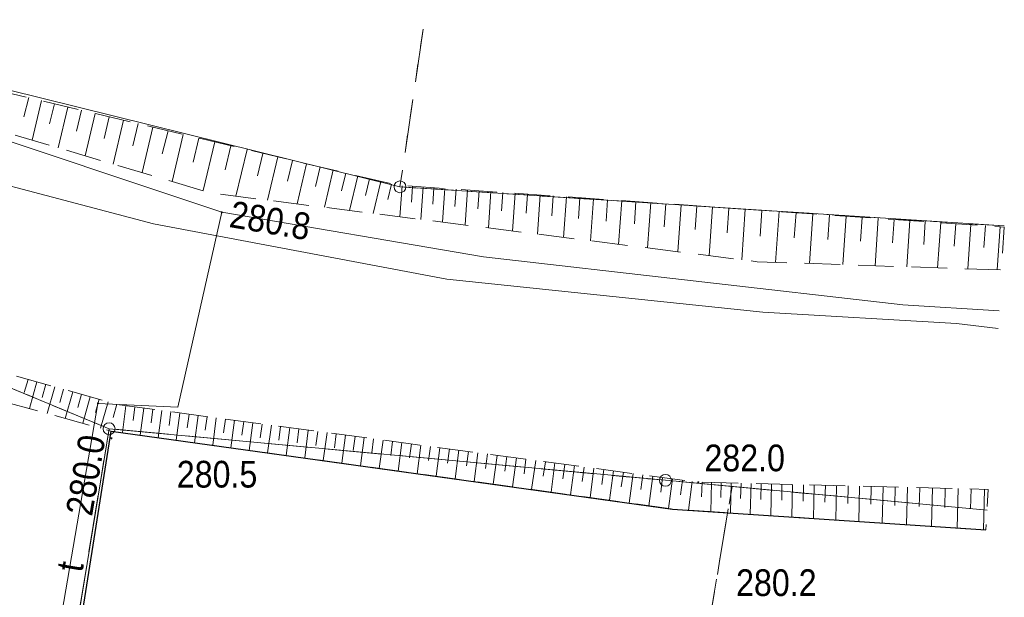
# Model space of a CAD drawing. Header units: metres. Extents: x 8377125 to 8377741, y 5529327 to 5529631.
# Tile 12 of 150: x 8377449 to 8377490, y 5529377 to 5529401. Entities that reach past the tile are written whole.
import ezdxf
from ezdxf.enums import TextEntityAlignment as Align

# ---------------------------------------------------------------- set-up
doc = ezdxf.new("R2010")
doc.units = ezdxf.units.M
doc.header["$MEASUREMENT"] = 0
for name, pattern in [('1.5_0.75', [2.25, 1.5, -0.75]), ('219-1000', [0]), ('egkk-1000', [3, 2.25, -0.75]), ('egug-1000', [1.5, 0.75, -0.75])]:
    doc.linetypes.add(name, pattern=pattern)
doc.layers.get('0').update_dxf_attribs({"color": 2})
doc.layers.add('000 Inne (niezydentyfikowane)', color=7, linetype='Continuous')
doc.layers.add('ogrodzenie trwałe', color=7, linetype='Continuous')
for name, color, linetype, lineweight in [('202-punkt graniczny', 7, 'Continuous', 0), ('217-kontur klasyfikacyjny', 7, 'Continuous', 0), ('218-kontur użytku gruntowego', 7, 'Continuous', 0), ('219-działka ewidencyjna', 7, 'Continuous', 0), ('pikieta naturalna', 7, 'Continuous', 0), ('pikieta naturalna-Atr2', 7, 'Continuous', 0), ('przewód telekomunikacyjny podziemny', 7, 'Continuous', 0), ('przewód telekomunikacyjny podziemny-Atr1', 7, 'Continuous', 0), ('przewód wodociągowy', 7, 'Continuous', 0), ('rzędna', 7, 'Continuous', 0), ('rzędna-Atr2', 7, 'Continuous', 0), ('skarpa nieumocniona', 7, 'Continuous', 0)]:
    doc.layers.add(name, color=color, linetype=linetype, lineweight=lineweight)
doc.styles.get("Standard").update_dxf_attribs({"font": 'Working1250.shx', "width": 0.75})
doc.linetypes.add('902-1000', pattern='A,5,0,[1,ksztalty.shx,S=1,R=0,X=0,Y=0],5', length=10)

# ---------------------------------------------------------------- blocks, each defined once
blk = doc.blocks.new('PW01')
at = {"linetype": 'Continuous', "lineweight": 13}
h = blk.add_hatch(color=0, dxfattribs=at)
edge = h.paths.add_edge_path()
edge.add_arc((0, 0), 0.045, 0, 360)
blk = doc.blocks.new('202')
at = {"color": 0, "linetype": 'Continuous', "lineweight": 0}
blk.add_circle((0, 0), 0.25, dxfattribs=at)

msp = doc.modelspace()

# ---------------------------------------------------------------- linework, layer by layer
at = {"layer": '000 Inne (niezydentyfikowane)', "color": 7, "linetype": 'Continuous', "lineweight": 13}
for p, q in [((8377449.43, 5529398), (8377449.23, 5529397.18)), ((8377449.97, 5529397.87), (8377449.57, 5529396.21)), ((8377450.52, 5529397.74), (8377450.31, 5529396.89)), ((8377451.08, 5529397.6), (8377450.67, 5529395.88)), ((8377451.65, 5529397.47), (8377451.44, 5529396.59)), ((8377452.23, 5529397.33), (8377451.8, 5529395.55)), ((8377452.82, 5529397.19), (8377452.6, 5529396.28)), ((8377453.42, 5529397.05), (8377452.98, 5529395.2)), ((8377454.03, 5529396.9), (8377453.81, 5529395.96)), ((8377454.65, 5529396.75), (8377454.2, 5529394.84)), ((8377455.29, 5529396.6), (8377455.05, 5529395.63)), ((8377455.93, 5529396.45), (8377455.46, 5529394.47)), ((8377456.59, 5529396.29), (8377456.35, 5529395.28)), ((8377457.26, 5529396.13), (8377456.77, 5529394.08)), ((8377457.94, 5529395.97), (8377457.7, 5529394.95)), ((8377458.62, 5529395.81), (8377458.15, 5529393.85)), ((8377459.28, 5529395.65), (8377459.05, 5529394.71)), ((8377459.91, 5529395.5), (8377459.48, 5529393.68)), ((8377460.53, 5529395.35), (8377460.32, 5529394.48)), ((8377461.12, 5529395.21), (8377460.72, 5529393.52)), ((8377461.69, 5529395.08), (8377461.5, 5529394.26)), ((8377462.24, 5529394.95), (8377461.87, 5529393.38)), ((8377462.77, 5529394.82), (8377462.59, 5529394.07)), ((8377463.28, 5529394.7), (8377462.93, 5529393.25)), ((8377463.77, 5529394.58), (8377463.6, 5529393.88)), ((8377464.24, 5529394.47), (8377463.92, 5529393.12)), ((8377464.7, 5529394.36), (8377464.54, 5529393.71)), ((8377465.14, 5529394.29), (8377465.05, 5529392.98)), ((8377465.58, 5529394.26), (8377465.54, 5529393.59)), ((8377466.03, 5529394.23), (8377465.93, 5529392.87)), ((8377466.48, 5529394.2), (8377466.43, 5529393.51)), ((8377466.94, 5529394.17), (8377466.84, 5529392.75)), ((8377467.41, 5529394.14), (8377467.36, 5529393.42)), ((8377467.89, 5529394.11), (8377467.79, 5529392.64)), ((8377468.38, 5529394.07), (8377468.33, 5529393.32)), ((8377468.87, 5529394.04), (8377468.77, 5529392.51)), ((8377469.38, 5529394), (8377469.32, 5529393.23)), ((8377469.89, 5529393.97), (8377469.78, 5529392.38)), ((8377470.42, 5529393.93), (8377470.36, 5529393.13)), ((8377470.95, 5529393.9), (8377470.84, 5529392.25)), ((8377471.5, 5529393.86), (8377471.44, 5529393.02)), ((8377472.05, 5529393.82), (8377471.93, 5529392.11)), ((8377472.62, 5529393.78), (8377472.56, 5529392.91)), ((8377473.19, 5529393.74), (8377473.07, 5529391.97)), ((8377473.78, 5529393.7), (8377473.72, 5529392.8)), ((8377474.38, 5529393.66), (8377474.25, 5529391.82)), ((8377474.98, 5529393.62), (8377474.92, 5529392.68)), ((8377475.6, 5529393.58), (8377475.47, 5529391.67)), ((8377476.24, 5529393.53), (8377476.17, 5529392.56)), ((8377476.88, 5529393.49), (8377476.74, 5529391.51)), ((8377477.54, 5529393.44), (8377477.47, 5529392.44)), ((8377478.2, 5529393.4), (8377478.06, 5529391.34)), ((8377478.88, 5529393.35), (8377478.81, 5529392.3)), ((8377479.58, 5529393.3), (8377479.43, 5529391.17)), ((8377480.28, 5529393.25), (8377480.21, 5529392.17)), ((8377481, 5529393.21), (8377480.85, 5529391.06)), ((8377481.72, 5529393.16), (8377481.64, 5529392.1)), ((8377482.42, 5529393.11), (8377482.28, 5529391.02)), ((8377483.12, 5529393.06), (8377483.05, 5529392.03)), ((8377483.82, 5529393.01), (8377483.68, 5529390.97)), ((8377484.5, 5529392.96), (8377484.43, 5529391.96)), ((8377485.17, 5529392.92), (8377485.04, 5529390.92)), ((8377485.84, 5529392.87), (8377485.77, 5529391.89)), ((8377486.5, 5529392.83), (8377486.37, 5529390.88)), ((8377487.15, 5529392.78), (8377487.09, 5529391.82)), ((8377487.8, 5529392.74), (8377487.67, 5529390.83)), ((8377488.44, 5529392.69), (8377488.37, 5529391.75)), ((8377489.07, 5529392.65), (8377488.94, 5529390.79)), ((8377489.69, 5529392.61), (8377489.62, 5529391.69)), ((8377490.3, 5529392.57), (8377490.18, 5529390.75)), ((8377449.4, 5529386.14), (8377449.24, 5529385.58)), ((8377449.77, 5529386.04), (8377449.46, 5529384.91)), ((8377450.15, 5529385.93), (8377449.99, 5529385.37)), ((8377450.53, 5529385.83), (8377450.21, 5529384.7)), ((8377450.9, 5529385.72), (8377450.74, 5529385.16)), ((8377451.28, 5529385.61), (8377450.96, 5529384.49)), ((8377451.65, 5529385.51), (8377451.49, 5529384.95)), ((8377452.02, 5529385.4), (8377451.71, 5529384.29)), ((8377452.4, 5529385.3), (8377452.24, 5529384.74)), ((8377452.77, 5529385.19), (8377452.45, 5529384.08)), ((8377453.14, 5529385.09), (8377452.98, 5529384.54)), ((8377453.52, 5529385.03), (8377453.37, 5529383.9)), ((8377453.9, 5529384.98), (8377453.82, 5529384.41)), ((8377454.27, 5529384.93), (8377454.12, 5529383.79)), ((8377454.65, 5529384.88), (8377454.58, 5529384.31)), ((8377455.03, 5529384.83), (8377454.88, 5529383.68)), ((8377455.41, 5529384.78), (8377455.34, 5529384.2)), ((8377455.79, 5529384.72), (8377455.64, 5529383.58)), ((8377456.18, 5529384.67), (8377456.1, 5529384.1)), ((8377456.56, 5529384.62), (8377456.4, 5529383.47)), ((8377456.94, 5529384.57), (8377456.86, 5529384)), ((8377457.32, 5529384.52), (8377457.17, 5529383.37)), ((8377457.71, 5529384.47), (8377457.63, 5529383.89)), ((8377458.09, 5529384.42), (8377457.94, 5529383.26)), ((8377458.48, 5529384.37), (8377458.4, 5529383.79)), ((8377458.86, 5529384.31), (8377458.71, 5529383.15)), ((8377459.25, 5529384.26), (8377459.17, 5529383.68)), ((8377459.64, 5529384.21), (8377459.48, 5529383.05)), ((8377460.03, 5529384.16), (8377459.95, 5529383.58)), ((8377460.42, 5529384.11), (8377460.26, 5529382.94)), ((8377460.8, 5529384.05), (8377460.73, 5529383.47)), ((8377461.19, 5529384), (8377461.04, 5529382.83)), ((8377461.59, 5529383.95), (8377461.51, 5529383.36)), ((8377461.98, 5529383.9), (8377461.82, 5529382.72)), ((8377462.37, 5529383.85), (8377462.29, 5529383.26)), ((8377462.76, 5529383.79), (8377462.6, 5529382.61)), ((8377463.16, 5529383.74), (8377463.08, 5529383.15)), ((8377463.55, 5529383.69), (8377463.39, 5529382.5)), ((8377463.94, 5529383.64), (8377463.86, 5529383.04)), ((8377464.34, 5529383.58), (8377464.18, 5529382.39)), ((8377464.74, 5529383.53), (8377464.66, 5529382.93)), ((8377465.13, 5529383.48), (8377464.97, 5529382.28)), ((8377465.53, 5529383.42), (8377465.45, 5529382.83)), ((8377465.93, 5529383.37), (8377465.77, 5529382.17)), ((8377466.33, 5529383.32), (8377466.25, 5529382.72)), ((8377466.73, 5529383.26), (8377466.57, 5529382.06)), ((8377467.13, 5529383.21), (8377467.05, 5529382.61)), ((8377467.53, 5529383.16), (8377467.37, 5529381.95)), ((8377467.93, 5529383.1), (8377467.85, 5529382.5)), ((8377468.33, 5529383.05), (8377468.17, 5529381.84)), ((8377468.73, 5529383), (8377468.65, 5529382.39)), ((8377469.14, 5529382.94), (8377468.97, 5529381.73)), ((8377469.54, 5529382.89), (8377469.46, 5529382.28)), ((8377469.95, 5529382.83), (8377469.78, 5529381.62)), ((8377470.35, 5529382.78), (8377470.27, 5529382.17)), ((8377470.76, 5529382.72), (8377470.59, 5529381.5)), ((8377471.17, 5529382.67), (8377471.08, 5529382.06)), ((8377471.57, 5529382.62), (8377471.41, 5529381.39)), ((8377471.98, 5529382.56), (8377471.9, 5529381.95)), ((8377472.39, 5529382.51), (8377472.23, 5529381.28)), ((8377472.8, 5529382.45), (8377472.72, 5529381.84)), ((8377473.21, 5529382.4), (8377473.05, 5529381.16)), ((8377473.62, 5529382.34), (8377473.54, 5529381.72)), ((8377474.03, 5529382.29), (8377473.87, 5529381.05)), ((8377474.45, 5529382.23), (8377474.36, 5529381.61)), ((8377474.86, 5529382.18), (8377474.69, 5529380.93)), ((8377475.27, 5529382.12), (8377475.19, 5529381.5)), ((8377475.69, 5529382.07), (8377475.52, 5529380.82)), ((8377476.1, 5529382.01), (8377476.02, 5529381.39)), ((8377476.52, 5529381.95), (8377476.35, 5529380.7)), ((8377476.94, 5529381.9), (8377476.85, 5529381.28)), ((8377477.35, 5529381.84), (8377477.19, 5529380.64)), ((8377477.76, 5529381.81), (8377477.74, 5529381.2)), ((8377478.16, 5529381.8), (8377478.13, 5529380.57)), ((8377478.57, 5529381.79), (8377478.55, 5529381.17)), ((8377478.98, 5529381.78), (8377478.95, 5529380.52)), ((8377479.4, 5529381.77), (8377479.38, 5529381.13)), ((8377479.82, 5529381.76), (8377479.79, 5529380.46)), ((8377480.25, 5529381.75), (8377480.23, 5529381.09)), ((8377480.68, 5529381.73), (8377480.65, 5529380.41)), ((8377481.12, 5529381.72), (8377481.11, 5529381.05)), ((8377481.57, 5529381.71), (8377481.54, 5529380.35)), ((8377482.03, 5529381.7), (8377482.01, 5529381.01)), ((8377482.48, 5529381.69), (8377482.45, 5529380.29)), ((8377482.95, 5529381.68), (8377482.93, 5529380.97)), ((8377483.42, 5529381.67), (8377483.39, 5529380.22)), ((8377483.9, 5529381.66), (8377483.89, 5529380.92)), ((8377484.39, 5529381.64), (8377484.35, 5529380.16)), ((8377484.88, 5529381.63), (8377484.86, 5529380.88)), ((8377485.38, 5529381.62), (8377485.34, 5529380.09)), ((8377485.89, 5529381.61), (8377485.87, 5529380.83)), ((8377486.4, 5529381.6), (8377486.36, 5529380.03)), ((8377486.92, 5529381.58), (8377486.9, 5529380.79)), ((8377487.45, 5529381.57), (8377487.41, 5529379.96)), ((8377487.99, 5529381.56), (8377487.97, 5529380.74)), ((8377488.53, 5529381.54), (8377488.49, 5529379.88)), ((8377489.08, 5529381.53), (8377489.06, 5529380.69)), ((8377489.64, 5529381.52), (8377489.6, 5529379.81))]:
    msp.add_line(p, q, dxfattribs=at)
at = {"layer": '217-kontur klasyfikacyjny', "color": 3, "linetype": 'egkk-1000', "lineweight": 18, "flags": 128}
for points in [[(8377466.46, 5529403.85), (8377465.05, 5529394.24)], [(8377425.53, 5529395.38), (8377452.81, 5529384.06)], [(8377465.05, 5529394.24), (8377490.476, 5529392.595)], [(8377452.81, 5529384.06), (8377449.33, 5529362.76)], [(8377476.22, 5529381.89), (8377452.81, 5529384.06)], [(8377479.02, 5529381.63), (8377476.22, 5529381.89)], [(8377477.01, 5529369.59), (8377479.02, 5529381.63)], [(8377489.75, 5529380.638), (8377479.02, 5529381.63)]]:
    msp.add_lwpolyline(points, dxfattribs=at)
at = {"layer": '218-kontur użytku gruntowego', "color": 3, "linetype": 'egug-1000', "lineweight": 18, "flags": 128}
for points in [[(8377466.46, 5529403.85), (8377465.05, 5529394.24)], [(8377452.81, 5529384.06), (8377425.53, 5529395.38)], [(8377465.05, 5529394.24), (8377490.476, 5529392.595)], [(8377449.33, 5529362.76), (8377452.81, 5529384.06)], [(8377476.22, 5529381.89), (8377452.81, 5529384.06)], [(8377479.02, 5529381.63), (8377476.22, 5529381.89)], [(8377479.02, 5529381.63), (8377477.01, 5529369.59)], [(8377489.75, 5529380.638), (8377479.02, 5529381.63)]]:
    msp.add_lwpolyline(points, dxfattribs=at)
at = {"layer": '219-działka ewidencyjna', "color": 7, "linetype": '219-1000', "lineweight": 18, "flags": 128}
for points in [[(8377465.05, 5529394.24), (8377442.49, 5529399.83)], [(8377452.81, 5529384.06), (8377425.53, 5529395.38)], [(8377490.476, 5529392.595), (8377465.05, 5529394.24)], [(8377452.81, 5529384.06), (8377449.33, 5529362.76)], [(8377476.22, 5529381.89), (8377452.81, 5529384.06)], [(8377489.751, 5529380.64), (8377476.22, 5529381.89)]]:
    msp.add_lwpolyline(points, dxfattribs=at)
at = {"layer": 'ogrodzenie trwałe', "color": 7, "linetype": '902-1000', "lineweight": 25, "flags": 128}
msp.add_lwpolyline([(8377488.4, 5529358.37), (8377449.54, 5529362.74), (8377452.9, 5529383.96), (8377476.52, 5529380.68), (8377489.7, 5529379.804)], dxfattribs=at)
at = {"layer": 'przewód telekomunikacyjny podziemny', "color": 30, "linetype": 'Continuous', "lineweight": 18, "flags": 128}
for points in [[(8377423.32, 5529407.28), (8377434.47, 5529400.88), (8377457.55, 5529393.17), (8377468.56, 5529391.3), (8377486.21, 5529389.27), (8377490.259, 5529389.025)], [(8377457.55, 5529393.17), (8377455.7, 5529384.97), (8377452.34, 5529385.13), (8377449.95, 5529371.23)]]:
    msp.add_lwpolyline(points, dxfattribs=at)
at = {"layer": 'przewód wodociągowy', "color": 5, "linetype": 'Continuous', "lineweight": 18, "flags": 128}
msp.add_lwpolyline([(8377278.943, 5529406.588), (8377290.45, 5529410.6), (8377304.88, 5529418.07), (8377337.66, 5529436.72), (8377346.31, 5529438.04), (8377354.94, 5529437.23), (8377360.79, 5529435.74), (8377372.93, 5529430.83), (8377384.4, 5529426.19), (8377404.99, 5529416.04), (8377418.72, 5529408.97), (8377427.55, 5529403.33), (8377434.34, 5529399.2), (8377442.87, 5529395.8), (8377454.68, 5529392.68), (8377467.02, 5529390.35), (8377480.32, 5529388.96), (8377488.46, 5529388.49), (8377490.214, 5529388.275)], dxfattribs=at)
at = {"layer": 'skarpa nieumocniona', "color": 7, "linetype": '1.5_0.75', "lineweight": 18, "flags": 128}
msp.add_lwpolyline([(8377371.322, 5529435.866), (8377395.2, 5529425.7), (8377407.07, 5529419.86), (8377423.88, 5529409.83), (8377442.3, 5529399.69), (8377464.92, 5529394.31), (8377490.47, 5529392.55), (8377490.36, 5529390.74), (8377480.08, 5529391.09), (8377457.1, 5529393.98), (8377440.13, 5529399), (8377426.64, 5529405.48), (8377411.89, 5529415.1), (8377395.29, 5529424.16), (8377368.46, 5529435.33), (8377368.393, 5529436.263)], dxfattribs=at)
msp.add_lwpolyline([(8377406.08, 5529405.6), (8377425.06, 5529394.82), (8377434.82, 5529390.25), (8377453.21, 5529385.07), (8377477.6, 5529381.81), (8377489.8, 5529381.51), (8377489.7, 5529379.8), (8377476.52, 5529380.68), (8377452.9, 5529383.96), (8377434.64, 5529388.99), (8377424.4, 5529393.58), (8377405.41, 5529404.52), (8377374.76, 5529420.35), (8377374.88, 5529422.97)], close=True, dxfattribs=at)

# ---------------------------------------------------------------- block references
at = {"layer": '202-punkt graniczny', "color": 7, "linetype": 'Continuous', "lineweight": 18}
for p in [(8377465.05, 5529394.24), (8377452.81, 5529384.06), (8377476.22, 5529381.89)]:
    msp.add_blockref('202', p, dxfattribs=at)
at = {"layer": 'pikieta naturalna', "color": 7, "linetype": 'Continuous', "lineweight": 13}
for p in [(8377452.91, 5529383.66), (8377477.6, 5529381.81)]:
    msp.add_blockref('PW01', p, dxfattribs=at)
at = {"layer": 'rzędna', "color": 30, "linetype": 'Continuous', "lineweight": 18}
for p in [(8377457.55, 5529393.17), (8377452.34, 5529385.13)]:
    msp.add_blockref('PW01', p, dxfattribs=at)

# ---------------------------------------------------------------- texts
at = {"layer": 'pikieta naturalna-Atr2', "color": 7, "width": 0.9}
for s, p in [('282.0', (8377477.86, 5529382.27)), ('280.2', (8377479.19, 5529377.02))]:
    msp.add_text(s, height=1.125, dxfattribs=at).set_placement(p)
msp.add_text('280.5', height=1.125, dxfattribs=at).set_placement((8377455.66, 5529382.71), align=Align.TOP_LEFT)
at = {"layer": 'przewód telekomunikacyjny podziemny-Atr1', "color": 30, "width": 0.9}
msp.add_text('t', height=1.125, rotation=80.243, dxfattribs=at).set_placement((8377451.13, 5529378.08), align=Align.MIDDLE_LEFT)
at = {"layer": 'rzędna-Atr2', "color": 30, "width": 0.9}
msp.add_text('280.8', height=1.125, rotation=350.36, dxfattribs=at).set_placement((8377457.92, 5529393.11), align=Align.MIDDLE_LEFT)
msp.add_text('280.0', height=1.125, rotation=80.243, dxfattribs=at).set_placement((8377452.11, 5529383.78), align=Align.MIDDLE_RIGHT)

doc.saveas('drawing.dxf')
